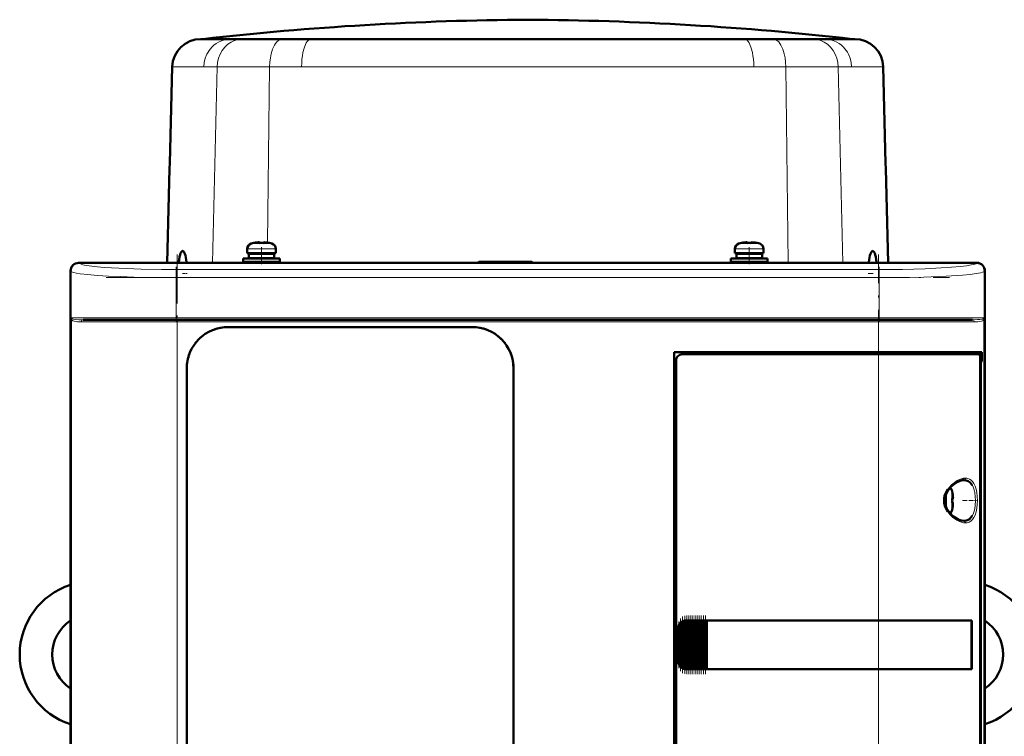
# Model space of a CAD drawing. Extents: x -1351 to 1763, y -1300 to 640.
# Tile 48 of 90: x -3 to 239, y 464 to 640. Entities that reach past the tile are written whole.
import ezdxf

# ---------------------------------------------------------------- set-up
doc = ezdxf.new("R2010")
doc.units = 0
doc.linetypes.add('DASHDOT', pattern=[18.5, 12, -3, 0.5, -3])

msp = doc.modelspace()

# ---------------------------------------------------------------- linework, layer by layer
at = {"color": 7, "lineweight": 50}
for p, q in [((41.68, 635.62), (41.13, 635.62)), ((41.64, 635.62), (41.59, 635.62)), ((121.59, 635.62), (41.64, 635.62)), ((48.52, 635.62), (41.68, 635.62)), ((51.44, 635.62), (48.52, 635.62)), ((53.59, 635.62), (51.44, 635.62)), ((55.36, 635.62), (53.59, 635.62)), ((55.38, 635.62), (55.36, 635.62)), ((61.23, 635.62), (55.38, 635.62)), ((68.26, 635.62), (61.23, 635.62)), ((89.02, 635.62), (68.26, 635.62)), ((93.27, 635.62), (89.02, 635.62)), ((121.59, 635.62), (93.27, 635.62)), ((159.92, 635.62), (121.59, 635.62)), ((137.36, 635.62), (121.59, 635.62)), ((174.93, 635.62), (137.36, 635.62)), ((201.55, 635.62), (159.92, 635.62)), ((181.96, 635.62), (174.93, 635.62)), ((185.64, 635.62), (181.96, 635.62)), ((187.82, 635.62), (185.64, 635.62)), ((187.84, 635.62), (187.82, 635.62)), ((191.74, 635.62), (187.84, 635.62)), ((194.67, 635.62), (191.74, 635.62)), ((199.63, 635.62), (194.67, 635.62)), ((200.25, 635.62), (199.63, 635.62)), ((202.05, 635.62), (200.25, 635.62)), ((201.55, 635.62), (201.59, 635.62)), ((33.51, 605.04), (34.13, 628.8)), ((209.67, 605.04), (209.05, 628.8)), ((33.31, 597.15), (33.48, 603.73)), ((33.48, 603.73), (33.51, 605.04)), ((209.71, 603.73), (209.67, 605.04)), ((209.88, 597.15), (209.71, 603.73)), ((32.87, 580.54), (33.31, 597.15)), ((210.32, 580.54), (209.88, 597.15)), ((52.6, 584.02), (52.6, 582.89)), ((54.18, 585.42), (54.17, 585.43)), ((55.6, 585.42), (55.6, 585.57)), ((56.6, 585.42), (56.6, 585.57)), ((58.03, 585.43), (58.02, 585.42)), ((59.6, 584.02), (59.6, 582.89)), ((172.6, 584.02), (172.6, 582.89)), ((174.18, 585.42), (174.17, 585.43)), ((175.6, 585.42), (175.6, 585.57)), ((176.6, 585.42), (176.6, 585.57)), ((178.03, 585.43), (178.02, 585.42)), ((179.6, 584.02), (179.6, 582.89)), ((36.69, 583.47), (36.7, 583.47)), ((51.6, 581.59), (56.1, 581.59)), ((51.6, 581.59), (51.6, 580.79)), ((56.1, 582.89), (52.6, 582.89)), ((52.95, 582.79), (56.1, 582.79)), ((52.95, 581.69), (52.95, 582.79)), ((52.95, 581.69), (56.1, 581.69)), ((54.1, 582.79), (54.1, 582.89)), ((54.1, 581.59), (54.1, 581.69)), ((56.1, 582.89), (59.6, 582.89)), ((59.25, 582.79), (56.1, 582.79)), ((59.25, 581.69), (56.1, 581.69)), ((56.1, 581.59), (60.6, 581.59)), ((58.1, 582.89), (58.1, 582.79)), ((58.1, 581.69), (58.1, 581.59)), ((59.25, 582.79), (59.25, 581.69)), ((60.6, 581.59), (60.6, 580.79)), ((171.6, 581.59), (176.1, 581.59)), ((171.6, 581.59), (171.6, 580.79)), ((176.1, 582.89), (172.6, 582.89)), ((172.95, 582.79), (176.1, 582.79)), ((172.95, 581.69), (172.95, 582.79)), ((172.95, 581.69), (176.1, 581.69)), ((174.1, 582.79), (174.1, 582.89)), ((174.1, 581.59), (174.1, 581.69)), ((176.1, 582.89), (179.6, 582.89)), ((179.25, 582.79), (176.1, 582.79)), ((179.25, 581.69), (176.1, 581.69)), ((180.6, 581.59), (176.1, 581.59)), ((178.1, 582.89), (178.1, 582.79)), ((178.1, 581.69), (178.1, 581.59)), ((179.25, 582.79), (179.25, 581.69)), ((180.6, 581.59), (180.6, 580.79)), ((206.49, 583.47), (206.49, 583.47)), ((11.1, 580.54), (18.95, 580.54)), ((232.08, 580.51), (11.12, 580.51)), ((18.95, 580.54), (18.96, 580.51)), ((18.95, 580.53), (23.25, 580.53)), ((23.25, 580.54), (120.95, 580.54)), ((23.25, 580.51), (23.25, 580.54)), ((51.6, 580.79), (56.1, 580.79)), ((54.1, 580.54), (54.1, 580.79)), ((56.1, 580.79), (60.6, 580.79)), ((58.1, 580.79), (58.1, 580.54)), ((109.6, 580.79), (109.35, 580.54)), ((122.6, 580.79), (109.6, 580.79)), ((120.95, 580.54), (120.96, 580.51)), ((120.95, 580.53), (125.25, 580.53)), ((122.6, 580.79), (122.86, 580.53)), ((125.25, 580.54), (219.95, 580.54)), ((125.25, 580.51), (125.25, 580.54)), ((171.6, 580.79), (176.1, 580.79)), ((174.1, 580.54), (174.1, 580.79)), ((180.6, 580.79), (176.1, 580.79)), ((178.1, 580.79), (178.1, 580.54)), ((219.95, 580.54), (219.96, 580.51)), ((219.95, 580.53), (224.25, 580.53)), ((224.25, 580.54), (232.1, 580.54)), ((224.25, 580.51), (224.25, 580.54)), ((9.1, 570.69), (9.1, 578.54)), ((9.13, 578.52), (9.13, 394.56)), ((234.07, 394.56), (234.07, 578.52)), ((234.1, 578.54), (234.1, 570.69)), ((9.13, 570.68), (9.1, 570.69)), ((9.11, 566.39), (9.11, 570.69)), ((234.1, 570.69), (234.07, 570.68)), ((234.1, 570.69), (234.1, 566.39)), ((9.1, 490.69), (9.1, 566.39)), ((9.1, 566.39), (9.13, 566.39)), ((12.19, 566.54), (35.31, 566.54)), ((35.31, 566.54), (207.9, 566.54)), ((47.9, 564.74), (107.9, 564.74)), ((47.9, 564.74), (107.9, 564.74)), ((207.9, 566.54), (231.02, 566.54)), ((234.07, 566.39), (234.1, 566.39)), ((234.1, 566.39), (234.1, 492.69)), ((157.6, 414.54), (157.6, 558.54)), ((157.6, 558.54), (207.9, 558.54)), ((207.9, 558.04), (159.6, 558.04)), ((233.31, 558.54), (207.9, 558.54)), ((207.9, 558.04), (232.65, 558.04)), ((233, 558.04), (232.66, 558.04)), ((233, 558.54), (233, 558.04)), ((233.31, 556.24), (233.31, 558.54)), ((158.1, 556.54), (158.1, 416.54)), ((232.94, 416), (232.94, 557.07)), ((232.94, 556.24), (233.31, 556.24)), ((232.94, 556.2), (233.07, 556.2)), ((233.31, 556.24), (233.07, 556.2)), ((233.07, 556.2), (233.07, 416.87)), ((37.7, 418.54), (37.7, 554.54)), ((118.1, 554.54), (118.1, 418.54)), ((118.1, 554.54), (118.1, 418.54)), ((226.07, 523.96), (226.08, 523.97)), ((226.22, 522.54), (226.07, 522.54)), ((226.22, 521.54), (226.07, 521.54)), ((226.08, 520.11), (226.07, 520.12)), ((159.11, 491.8), (159.27, 491.97)), ((159.48, 480.91), (159.48, 492.16)), ((159.62, 492.24), (159.78, 492.33)), ((159.99, 480.65), (159.99, 492.43)), ((160.13, 492.47), (160.29, 492.5)), ((160.5, 492.53), (160.64, 492.54)), ((160.5, 480.54), (160.5, 492.53)), ((160.67, 492.54), (160.61, 492.54)), ((160.67, 492.54), (160.64, 492.54)), ((160.67, 492.54), (160.8, 492.54)), ((161.01, 492.54), (160.8, 492.54)), ((161.01, 480.54), (161.01, 492.54)), ((161.15, 492.54), (161.01, 492.54)), ((161.15, 492.54), (161.23, 492.54)), ((161.23, 492.54), (161.31, 492.54)), ((161.52, 492.54), (161.31, 492.54)), ((161.52, 480.54), (161.52, 492.54)), ((161.66, 492.54), (161.52, 492.54)), ((161.66, 492.54), (161.74, 492.54)), ((161.74, 492.54), (161.82, 492.54)), ((162.03, 492.54), (161.82, 492.54)), ((162.03, 480.54), (162.03, 492.54)), ((162.17, 492.54), (162.03, 492.54)), ((162.17, 492.54), (162.25, 492.54)), ((162.25, 492.54), (162.33, 492.54)), ((162.54, 492.54), (162.33, 492.54)), ((162.54, 480.54), (162.54, 492.54)), ((162.68, 492.54), (162.54, 492.54)), ((162.68, 492.54), (162.76, 492.54)), ((162.76, 492.54), (162.84, 492.54)), ((163.05, 492.54), (162.84, 492.54)), ((163.05, 480.54), (163.05, 492.54)), ((163.19, 492.54), (163.05, 492.54)), ((163.19, 492.54), (163.27, 492.54)), ((163.27, 492.54), (163.35, 492.54)), ((163.56, 492.54), (163.35, 492.54)), ((163.56, 480.54), (163.56, 492.54)), ((163.7, 492.54), (163.56, 492.54)), ((163.7, 492.54), (163.78, 492.54)), ((163.78, 492.54), (163.86, 492.54)), ((164.07, 492.54), (163.86, 492.54)), ((164.07, 480.54), (164.07, 492.54)), ((164.21, 492.54), (164.07, 492.54)), ((164.21, 492.54), (164.29, 492.54)), ((164.29, 492.54), (164.37, 492.54)), ((164.58, 492.54), (164.37, 492.54)), ((164.58, 480.54), (164.58, 492.54)), ((164.72, 492.54), (164.58, 492.54)), ((164.72, 492.54), (164.8, 492.54)), ((164.8, 492.54), (164.88, 492.54)), ((165.09, 492.54), (164.88, 492.54)), ((165.09, 480.54), (165.09, 492.54)), ((165.23, 492.54), (165.09, 492.54)), ((165.23, 492.54), (165.31, 492.54)), ((165.31, 492.54), (165.39, 492.54)), ((165.56, 492.54), (165.39, 492.54)), ((165.56, 492.54), (165.56, 480.54)), ((165.6, 492.54), (165.56, 492.54)), ((165.6, 492.54), (207.9, 492.54)), ((165.63, 492.51), (165.6, 492.54)), ((165.63, 492.51), (207.9, 492.51)), ((165.63, 480.56), (165.63, 492.51)), ((165.63, 492.51), (207.9, 492.51)), ((230.89, 492.54), (207.9, 492.54)), ((209.87, 492.51), (207.9, 492.51)), ((209.85, 492.51), (207.9, 492.51)), ((214.27, 492.51), (209.85, 492.51)), ((216.96, 492.51), (214.27, 492.51)), ((224.55, 492.51), (217.62, 492.51)), ((230.89, 492.54), (230.57, 492.49)), ((230.82, 480.59), (230.82, 492.48)), ((230.89, 492.54), (230.89, 480.54)), ((234.1, 492.69), (234.07, 492.68)), ((234.1, 492.69), (234.1, 488.39)), ((9.13, 490.68), (9.1, 490.69)), ((9.11, 486.39), (9.11, 490.69)), ((158.6, 482.54), (158.6, 490.54)), ((158.97, 481.45), (158.97, 491.63)), ((234.07, 488.39), (234.1, 488.39)), ((234.1, 488.39), (234.1, 406.69)), ((9.1, 406.69), (9.1, 486.39)), ((9.1, 486.39), (9.13, 486.39)), ((159.27, 481.11), (159.11, 481.28)), ((159.78, 480.75), (159.62, 480.83)), ((160.29, 480.58), (160.13, 480.61)), ((160.64, 480.54), (160.5, 480.54)), ((160.67, 480.54), (160.61, 480.54)), ((160.64, 480.54), (160.67, 480.54)), ((160.67, 480.54), (160.8, 480.54)), ((161.01, 480.54), (160.8, 480.54)), ((161.15, 480.54), (161.01, 480.54)), ((161.15, 480.54), (161.23, 480.54)), ((161.23, 480.54), (161.31, 480.54)), ((161.52, 480.54), (161.31, 480.54)), ((161.66, 480.54), (161.52, 480.54)), ((161.66, 480.54), (161.74, 480.54)), ((161.74, 480.54), (161.82, 480.54)), ((162.03, 480.54), (161.82, 480.54)), ((162.17, 480.54), (162.03, 480.54)), ((162.17, 480.54), (162.25, 480.54)), ((162.25, 480.54), (162.33, 480.54)), ((162.54, 480.54), (162.33, 480.54)), ((162.68, 480.54), (162.54, 480.54)), ((162.68, 480.54), (162.76, 480.54)), ((162.76, 480.54), (162.84, 480.54)), ((163.05, 480.54), (162.84, 480.54)), ((163.19, 480.54), (163.05, 480.54)), ((163.19, 480.54), (163.27, 480.54)), ((163.27, 480.54), (163.35, 480.54)), ((163.56, 480.54), (163.35, 480.54)), ((163.7, 480.54), (163.56, 480.54)), ((163.7, 480.54), (163.78, 480.54)), ((163.78, 480.54), (163.86, 480.54)), ((164.07, 480.54), (163.86, 480.54)), ((164.21, 480.54), (164.07, 480.54)), ((164.21, 480.54), (164.29, 480.54)), ((164.29, 480.54), (164.37, 480.54)), ((164.58, 480.54), (164.37, 480.54)), ((164.72, 480.54), (164.58, 480.54)), ((164.72, 480.54), (164.8, 480.54)), ((164.8, 480.54), (164.88, 480.54)), ((165.09, 480.54), (164.88, 480.54)), ((165.23, 480.54), (165.09, 480.54)), ((165.23, 480.54), (165.31, 480.54)), ((165.31, 480.54), (165.39, 480.54)), ((165.56, 480.54), (165.39, 480.54)), ((165.56, 480.54), (165.6, 480.54)), ((165.6, 480.54), (165.63, 480.56)), ((207.9, 480.54), (165.6, 480.54)), ((165.63, 480.56), (207.9, 480.56)), ((207.9, 480.56), (209.87, 480.56)), ((230.89, 480.54), (207.9, 480.54)), ((209.85, 480.56), (213.63, 480.56)), ((214.27, 480.57), (216.96, 480.57)), ((216.96, 480.57), (217.13, 480.57)), ((230.89, 480.54), (230.57, 480.59))]:
    msp.add_line(p, q, dxfattribs=at)
at = {"color": 7, "linetype": 'DASHDOT', "lineweight": 18, "ltscale": 0.000109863}
msp.add_line((121.59, 635.62), (121.59, 635.62), dxfattribs=at)
at = {"color": 7, "lineweight": 18}
for p, q in [((34.7, 628.8), (34.13, 628.8)), ((41.91, 628.8), (34.7, 628.8)), ((45.18, 628.8), (41.91, 628.8)), ((44.06, 580.54), (45.18, 628.8)), ((50.42, 628.8), (45.18, 628.8)), ((50.47, 628.8), (50.42, 628.8)), ((58.1, 628.8), (50.47, 628.8)), ((58.1, 628.8), (57.59, 585.5)), ((65.96, 628.8), (58.1, 628.8)), ((121.59, 628.8), (65.96, 628.8)), ((137.84, 628.8), (121.59, 628.8)), ((177.23, 628.8), (137.84, 628.8)), ((185.09, 628.8), (177.23, 628.8)), ((192.77, 628.8), (185.09, 628.8)), ((185.09, 628.8), (185.66, 580.54)), ((192.82, 628.8), (192.77, 628.8)), ((198, 628.8), (192.82, 628.8)), ((201.28, 628.8), (198, 628.8)), ((198, 628.8), (199.13, 580.54)), ((209.05, 628.8), (201.28, 628.8)), ((52.6, 584.02), (56.07, 584.02)), ((53.53, 585.26), (56.08, 585.26)), ((56.07, 584.02), (56.1, 584.02)), ((56.08, 585.26), (56.1, 585.26)), ((56.1, 585.26), (58.67, 585.26)), ((56.1, 584.02), (59.6, 584.02)), ((172.6, 584.02), (176.07, 584.02)), ((173.53, 585.26), (176.08, 585.26)), ((176.07, 584.02), (176.1, 584.02)), ((176.08, 585.26), (176.1, 585.26)), ((176.1, 585.26), (178.67, 585.26)), ((176.1, 584.02), (179.6, 584.02)), ((11.12, 580.51), (11.19, 580.45)), ((232.01, 580.45), (232.08, 580.51)), ((9.19, 578.45), (9.13, 578.52)), ((9.19, 567.04), (9.19, 578.45)), ((35.13, 578.89), (208.07, 578.89)), ((35.13, 578.89), (35.13, 576.89)), ((35.13, 576.89), (35.13, 567.04)), ((208.07, 576.89), (35.13, 576.89)), ((208.07, 578.89), (208.07, 576.89)), ((208.07, 576.89), (208.07, 567.04)), ((234.07, 578.52), (234.01, 578.45)), ((234.01, 578.45), (234.01, 567.04)), ((35.13, 567.04), (9.19, 567.04)), ((35.13, 567.04), (208.07, 567.04)), ((35.13, 566.54), (35.13, 567.04)), ((225.79, 567.04), (208.07, 567.04)), ((208.07, 566.54), (208.07, 567.04)), ((234.01, 567.04), (225.79, 567.04)), ((9.37, 566.56), (9.37, 406.52)), ((11.73, 566.04), (35.31, 566.04)), ((35.31, 566.04), (35.31, 566.54)), ((207.9, 566.04), (35.31, 566.04)), ((35.31, 566.04), (35.31, 407.04)), ((207.9, 566.54), (207.9, 566.04)), ((207.9, 558.54), (207.9, 566.04)), ((207.9, 566.04), (231.47, 566.04)), ((233.84, 406.52), (233.84, 566.56)), ((207.9, 558.54), (207.9, 558.04)), ((207.9, 492.54), (207.9, 558.04)), ((228.87, 527.04), (228.91, 527.04)), ((230.96, 525.81), (231, 525.73)), ((224.67, 523.9), (224.67, 522.07)), ((225.92, 524.61), (225.92, 522.06)), ((224.67, 522.07), (224.67, 522.04)), ((224.67, 522.04), (224.67, 520.17)), ((225.92, 522.06), (225.92, 522.04)), ((225.92, 522.04), (225.92, 519.47)), ((228.92, 517.04), (228.87, 517.04)), ((231, 518.35), (230.96, 518.28)), ((159.27, 481.11), (159.27, 491.97)), ((159.62, 480.83), (159.62, 492.24)), ((159.78, 492.33), (159.78, 480.75)), ((160.13, 480.61), (160.13, 492.47)), ((160.29, 492.5), (160.29, 480.58)), ((160.64, 492.54), (160.64, 480.54)), ((160.8, 480.54), (160.8, 492.54)), ((161.15, 492.54), (161.15, 480.54)), ((161.31, 492.54), (161.31, 480.54)), ((161.66, 492.54), (161.66, 480.54)), ((161.82, 492.54), (161.82, 480.54)), ((162.17, 492.54), (162.17, 480.54)), ((162.33, 492.54), (162.33, 480.54)), ((162.68, 492.54), (162.68, 480.54)), ((162.84, 480.54), (162.84, 492.54)), ((163.19, 492.54), (163.19, 480.54)), ((163.35, 492.54), (163.35, 480.54)), ((163.7, 492.54), (163.7, 480.54)), ((163.86, 492.54), (163.86, 480.54)), ((164.21, 492.54), (164.21, 480.54)), ((164.37, 480.54), (164.37, 492.54)), ((164.72, 492.54), (164.72, 480.54)), ((164.88, 492.54), (164.88, 480.54)), ((165.23, 480.54), (165.23, 492.54)), ((165.39, 492.54), (165.39, 480.54)), ((207.9, 492.51), (207.9, 492.54)), ((207.9, 492.51), (207.9, 480.56)), ((158.65, 490.54), (158.6, 490.54)), ((158.65, 490.54), (158.65, 482.54)), ((158.82, 481.74), (158.82, 491.33)), ((159.11, 491.8), (159.11, 481.28)), ((158.65, 482.54), (158.6, 482.54)), ((207.9, 480.54), (207.9, 480.56)), ((207.9, 415.04), (207.9, 480.54))]:
    msp.add_line(p, q, dxfattribs=at)
at = {"color": 7, "linetype": 'DASHDOT', "lineweight": 18, "ltscale": 0.000784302}
for p, q in [((55.1, 585.57), (55.1, 585.6)), ((175.1, 585.57), (175.1, 585.6))]:
    msp.add_line(p, q, dxfattribs=at)
at = {"color": 7, "linetype": 'DASHDOT', "lineweight": 18, "ltscale": 0.10437}
for p, q in [((56.1, 584.37), (56.1, 580.19)), ((176.1, 584.37), (176.1, 580.19))]:
    msp.add_line(p, q, dxfattribs=at)
at = {"color": 7, "linetype": 'DASHDOT', "lineweight": 18, "ltscale": 0.000927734}
for p, q in [((57.1, 585.57), (57.1, 585.6)), ((177.1, 585.57), (177.1, 585.6))]:
    msp.add_line(p, q, dxfattribs=at)
at = {"color": 7, "linetype": 'DASHDOT', "lineweight": 18}
for p, q in [((35.31, 582.56), (35.31, 390.51)), ((207.9, 390.51), (207.9, 582.56)), ((17.84, 576.89), (225.37, 576.89)), ((225.37, 567.04), (17.84, 567.04)), ((18.05, 566.04), (225.16, 566.04))]:
    msp.add_line(p, q, dxfattribs=at)
at = {"color": 7, "linetype": 'DASHDOT', "lineweight": 18, "ltscale": 0.342407}
for p, q in [((35.13, 579.59), (35.13, 565.9)), ((208.07, 579.59), (208.07, 565.9))]:
    msp.add_line(p, q, dxfattribs=at)
at = {"color": 7, "linetype": 'DASHDOT', "lineweight": 18, "ltscale": 0.029623}
msp.add_line((37.79, 577.94), (36.6, 577.94), dxfattribs=at)
at = {"color": 7, "linetype": 'DASHDOT', "lineweight": 18, "ltscale": 0.029608}
msp.add_line((205.4, 577.94), (206.58, 577.94), dxfattribs=at)
at = {"color": 7, "linetype": 'DASHDOT', "lineweight": 18, "ltscale": 0.000942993}
msp.add_line((226.22, 523.04), (226.26, 523.04), dxfattribs=at)
at = {"color": 7, "linetype": 'DASHDOT', "lineweight": 18, "ltscale": 0.000793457}
msp.add_line((226.22, 521.04), (226.25, 521.04), dxfattribs=at)
at = {"color": 7, "linetype": 'DASHDOT', "lineweight": 18, "ltscale": 0.08656}
msp.add_line((228.59, 522.04), (232.05, 522.04), dxfattribs=at)
at = {"color": 7, "linetype": 'DASHDOT', "lineweight": 18, "ltscale": 0.287631}
msp.add_line((158.75, 480.79), (158.75, 492.29), dxfattribs=at)
at = {"color": 7, "linetype": 'DASHDOT', "lineweight": 18, "ltscale": 0.325662}
msp.add_line((159.2, 480.03), (159.2, 493.05), dxfattribs=at)
at = {"color": 7, "linetype": 'DASHDOT', "lineweight": 18, "ltscale": 0.347391}
msp.add_line((159.71, 479.59), (159.71, 493.49), dxfattribs=at)
at = {"color": 7, "linetype": 'DASHDOT', "lineweight": 18, "ltscale": 0.357764}
msp.add_line((160.22, 479.38), (160.22, 493.69), dxfattribs=at)
at = {"color": 7, "linetype": 'DASHDOT', "lineweight": 18, "ltscale": 0.360001}
for p, q in [((160.73, 479.34), (160.73, 493.74)), ((161.24, 479.34), (161.24, 493.74)), ((161.75, 479.34), (161.75, 493.74)), ((162.26, 479.34), (162.26, 493.74)), ((162.77, 479.34), (162.77, 493.74)), ((163.28, 479.34), (163.28, 493.74)), ((163.79, 479.34), (163.79, 493.74)), ((164.3, 479.34), (164.3, 493.74)), ((164.81, 479.34), (164.81, 493.74)), ((165.31, 479.34), (165.31, 493.74))]:
    msp.add_line(p, q, dxfattribs=at)
at = {"color": 7, "lineweight": 18}
for points in [[(48.52, 635.62), (47.75, 635.57), (46.99, 635.43), (46.26, 635.2), (45.55, 634.88), (44.96, 634.52), (44.4, 634.1), (43.89, 633.62), (43.54, 633.23), (43.22, 632.81), (42.93, 632.36), (42.67, 631.89), (42.27, 630.91), (42.01, 629.87), (41.91, 628.8)], [(51.44, 635.62), (50.71, 635.57), (50, 635.43), (49.3, 635.2), (48.64, 634.88), (48.21, 634.62), (47.81, 634.32), (47.42, 633.98), (47.06, 633.62), (46.42, 632.81), (45.91, 631.9), (45.53, 630.91), (45.28, 629.87), (45.18, 628.8)], [(61.23, 635.62), (60.98, 635.6), (60.74, 635.54), (60.5, 635.43), (60.27, 635.29), (59.83, 634.89), (59.55, 634.53), (59.29, 634.12), (59.04, 633.63), (58.82, 633.09), (58.48, 631.97), (58.27, 630.95), (58.15, 629.89), (58.1, 628.8)], [(68.26, 635.62), (67.94, 635.55), (67.63, 635.36), (67.34, 635.04), (67.12, 634.7), (66.91, 634.3), (66.57, 633.36), (66.3, 632.3), (66.16, 631.48), (66.05, 630.64), (65.99, 629.73), (65.96, 628.8)], [(174.93, 635.62), (175.25, 635.55), (175.56, 635.36), (175.85, 635.04), (176.07, 634.7), (176.27, 634.3), (176.62, 633.36), (176.89, 632.3), (177.03, 631.48), (177.13, 630.64), (177.2, 629.73), (177.23, 628.8)], [(181.96, 635.62), (182.21, 635.6), (182.45, 635.54), (182.69, 635.43), (182.92, 635.29), (183.36, 634.89), (183.64, 634.53), (183.9, 634.12), (184.15, 633.63), (184.37, 633.09), (184.71, 631.97), (184.91, 630.95), (185.04, 629.89), (185.09, 628.8)], [(191.74, 635.62), (192.47, 635.57), (193.19, 635.43), (193.88, 635.2), (194.55, 634.88), (194.98, 634.62), (195.38, 634.32), (195.77, 633.98), (196.13, 633.62), (196.76, 632.81), (197.27, 631.9), (197.66, 630.91), (197.9, 629.87), (198, 628.8)], [(194.67, 635.62), (195.44, 635.57), (196.19, 635.43), (196.93, 635.2), (197.63, 634.88), (198.23, 634.52), (198.79, 634.1), (199.3, 633.62), (199.65, 633.23), (199.97, 632.81), (200.26, 632.36), (200.51, 631.89), (200.92, 630.91), (201.17, 629.87), (201.28, 628.8)], [(35.13, 578.89), (31.47, 578.91), (26.47, 579), (21.01, 579.21), (17.37, 579.43), (15.73, 579.58), (13.68, 579.81), (12.96, 579.92), (12.14, 580.08), (11.72, 580.19), (11.33, 580.35), (11.19, 580.45)], [(208.07, 578.89), (213.85, 578.94), (219.36, 579.08), (223.3, 579.27), (225.9, 579.44), (228.09, 579.64), (229.58, 579.82), (230.72, 580.01), (231.39, 580.17), (231.84, 580.33), (232.01, 580.45)], [(35.13, 576.89), (28.1, 576.95), (24.71, 577.03), (21.45, 577.14), (18.41, 577.28), (15.64, 577.46), (13.37, 577.65), (11.51, 577.87), (10.54, 578.02), (9.8, 578.19), (9.33, 578.36), (9.19, 578.45)], [(234.01, 578.45), (233.83, 578.34), (233.53, 578.23), (233.12, 578.12), (231.97, 577.91), (230.45, 577.71), (228.59, 577.54), (224.59, 577.27), (219.1, 577.05), (215.52, 576.96), (208.07, 576.89)], [(12.19, 566.54), (11.18, 566.55), (10.38, 566.59), (9.77, 566.67), (9.56, 566.73), (9.43, 566.8)], [(9.98, 566.16), (9.67, 566.27), (9.55, 566.34)], [(11.73, 566.04), (10.83, 566.06), (10.45, 566.09), (9.98, 566.16)], [(233.77, 566.8), (233.49, 566.68), (232.87, 566.59), (232.24, 566.56), (231.02, 566.54)], [(233.22, 566.16), (232.75, 566.09), (232.37, 566.06), (231.47, 566.04)], [(233.66, 566.34), (233.54, 566.27), (233.22, 566.16)], [(224.94, 524.8), (225.38, 525.37), (225.89, 525.91), (226.17, 526.16), (226.95, 526.74), (227.29, 526.95), (227.84, 527.21)], [(229.29, 527.54), (229.61, 527.52), (229.92, 527.46), (230.32, 527.3), (230.7, 527.06), (231.03, 526.73), (231.38, 526.24)], [(231.38, 526.24), (231.68, 525.6), (231.91, 524.85), (232.08, 523.99), (232.19, 523.05), (232.23, 522.08), (232.19, 521.1), (232.09, 520.15), (231.92, 519.26), (231.68, 518.48), (231.38, 517.83)], [(231, 525.73), (231.26, 525.19), (231.51, 524.35), (231.59, 523.98), (231.71, 523.05), (231.76, 522.04)], [(231.76, 522.04), (231.69, 520.83), (231.58, 520.05), (231.5, 519.68), (231.28, 518.95), (231, 518.35)], [(231.38, 517.83), (231.04, 517.35), (230.65, 516.98), (230.22, 516.72), (229.76, 516.58), (229.29, 516.54)]]:
    msp.add_lwpolyline(points, dxfattribs=at)
at = {"color": 7, "lineweight": 50}
for points in [[(55.6, 585.57), (55.6, 585.57), (55.6, 585.58), (55.59, 585.58), (55.57, 585.58), (55.52, 585.59), (55.38, 585.59), (55.1, 585.57)], [(55.6, 585.57), (55.6, 585.57), (55.6, 585.58), (55.59, 585.58), (55.55, 585.59)], [(56.6, 585.57), (56.6, 585.57), (56.61, 585.58), (56.61, 585.58), (56.63, 585.58), (56.69, 585.59), (57.1, 585.57)], [(175.6, 585.57), (175.6, 585.57), (175.6, 585.58), (175.59, 585.58), (175.57, 585.58), (175.52, 585.59), (175.38, 585.59), (175.1, 585.57)], [(175.6, 585.57), (175.6, 585.57), (175.6, 585.58), (175.59, 585.58), (175.55, 585.59)], [(176.6, 585.57), (176.6, 585.57), (176.61, 585.58), (176.61, 585.58), (176.63, 585.58), (176.69, 585.59), (177.1, 585.57)], [(35.71, 580.54), (35.81, 581.29), (35.94, 581.98), (36.06, 582.47), (36.2, 582.89), (36.35, 583.2), (36.46, 583.35), (36.58, 583.44), (36.69, 583.47)], [(36.7, 583.47), (36.83, 583.44), (36.95, 583.33), (37.1, 583.1), (37.24, 582.78), (37.37, 582.37), (37.49, 581.88), (37.67, 580.74), (37.69, 580.54)], [(206.49, 583.47), (206.36, 583.44), (206.24, 583.33), (206.09, 583.1), (205.95, 582.78), (205.81, 582.37), (205.7, 581.88), (205.52, 580.74), (205.5, 580.54)], [(207.47, 580.54), (207.37, 581.29), (207.25, 581.98), (207.12, 582.47), (206.99, 582.89), (206.83, 583.2), (206.72, 583.35), (206.61, 583.44), (206.49, 583.47)], [(232.94, 557.07), (232.91, 557.51), (232.82, 557.87), (232.74, 558), (232.7, 558.03), (232.65, 558.04)], [(225.2, 524.76), (225.8, 525.46), (226.54, 526.1), (227.3, 526.58), (228, 526.89), (228.58, 527.02), (228.87, 527.04)], [(228.91, 527.04), (229.47, 526.97), (229.99, 526.77), (230.45, 526.44), (230.72, 526.15), (230.96, 525.81)], [(224.94, 519.28), (224.53, 519.98), (224.23, 520.72), (224.06, 521.48), (224.03, 522.05), (224.07, 522.62), (224.18, 523.18), (224.36, 523.74), (224.62, 524.28), (224.94, 524.8)], [(225.2, 519.31), (224.75, 520.01), (224.46, 520.68), (224.27, 521.42), (224.22, 522.16), (224.31, 522.89), (224.56, 523.66), (224.97, 524.42), (225.2, 524.76)], [(226.22, 523.04), (226.25, 522.71), (226.24, 522.59), (226.24, 522.56), (226.23, 522.54), (226.23, 522.54), (226.23, 522.54), (226.22, 522.54)], [(226.24, 522.75), (226.24, 522.57), (226.23, 522.55), (226.23, 522.54), (226.23, 522.54), (226.23, 522.54), (226.22, 522.54)], [(226.24, 521.32), (226.24, 521.47), (226.24, 521.52), (226.23, 521.53), (226.23, 521.54), (226.22, 521.54), (226.22, 521.54)], [(226.22, 521.04), (226.24, 521.23), (226.24, 521.47), (226.24, 521.52), (226.23, 521.53), (226.23, 521.54), (226.22, 521.54), (226.22, 521.54)], [(228.87, 517.04), (228.32, 517.1), (227.69, 517.31), (226.99, 517.67), (226.24, 518.22), (225.53, 518.91), (225.2, 519.31)], [(230.96, 518.28), (230.64, 517.83), (230.27, 517.48), (229.85, 517.24), (229.52, 517.12), (228.92, 517.04)], [(230.82, 492.48), (220.13, 492.51), (209.87, 492.51)], [(209.87, 480.56), (228.23, 480.58), (230.82, 480.59)]]:
    msp.add_lwpolyline(points, dxfattribs=at)
for centre, radius, start, end in [((126.39, -115.03), 755.42, 90.36381, 96.44138), ((116.8, -115.03), 755.42, 83.55862, 89.63619), ((41.13, 628.62), 7, 89.9987, 178.5013), ((202.05, 628.62), 7, 1.4987, 90.0013), ((53.9, 584.02), 1.3, 106.6015, 180), ((56.1, 576.64), 9, 102.3778, 106.6015), ((56.1, 576.64), 8.99, 96.3897, 102.3492), ((56.1, 576.64), 8.99, 96.3893, 102.3497), ((55.54, 581.79), 3.8, 92.2846, 96.5812), ((56.1, 575.53), 9.9, 89.9998, 92.8943), ((56.1, 575.53), 9.9, 89.9998, 92.8943), ((56.1, 575.53), 9.9, 87.106, 89.9999), ((56.1, 575.53), 9.9, 87.106, 89.9999), ((56.65, 581.55), 4.04, 83.5188, 86.8258), ((56.1, 576.64), 8.99, 77.6503, 83.6107), ((56.1, 576.64), 8.99, 77.6503, 83.6107), ((56.1, 576.64), 9, 73.3984, 77.6222), ((58.3, 584.02), 1.3, 0, 73.3984), ((173.9, 584.02), 1.3, 106.6015, 180), ((176.1, 576.64), 9, 102.3778, 106.6015), ((176.1, 576.64), 8.99, 96.3897, 102.3492), ((176.1, 576.64), 8.99, 96.3893, 102.3497), ((175.54, 581.79), 3.8, 92.2846, 96.5812), ((176.1, 575.53), 9.9, 89.9998, 92.8943), ((176.1, 575.53), 9.9, 89.9998, 92.8943), ((176.1, 575.53), 9.9, 87.106, 89.9999), ((176.1, 575.53), 9.9, 87.106, 89.9999), ((176.65, 581.55), 4.04, 83.5188, 86.8258), ((176.1, 576.64), 8.99, 77.6503, 83.6107), ((176.1, 576.64), 8.99, 77.6503, 83.6107), ((176.1, 576.64), 9, 73.3984, 77.6222), ((178.3, 584.02), 1.3, 0, 73.3984), ((232.1, 578.54), 2, 0.0019, 89.9981), ((47.9, 554.54), 10.2, 89.9994, 180.0006), ((47.9, 554.54), 10.2, 89.9964, 110.6188), ((107.9, 554.54), 10.2, 359.9994, 90.0006), ((107.9, 554.54), 10.2, 68.5862, 90.0017), ((47.91, 554.53), 10.21, 127.3888, 142.5021), ((107.9, 554.53), 10.21, 37.3869, 52.5005), ((108.22, 554.85), 9.75, 45.2709, 47.7994), ((108.22, 554.85), 9.76, 42.0197, 44.7188), ((47.92, 554.54), 10.21, 158.5916, 179.9845), ((47.9, 554.54), 10.2, 158.5851, 180.0015), ((107.9, 554.54), 10.2, 359.9966, 20.6205), ((231.39, 564.8), 6.95, 281.3026, 283.4013), ((224.67, 524.24), 1.3, 16.6015, 47.3449), ((217.29, 522.04), 9, 12.3778, 16.6016), ((217.29, 522.04), 8.99, 6.3893, 12.3497), ((217.29, 522.04), 8.99, 6.3893, 12.3497), ((216.18, 522.04), 9.9, 357.106, 2.8938), ((216.18, 522.04), 9.9, 357.1058, 2.8956), ((217.29, 522.04), 8.99, 347.6508, 353.6103), ((217.29, 522.04), 8.99, 347.6503, 353.6107), ((224.67, 519.84), 1.3, 312.6467, 343.3985), ((217.29, 522.04), 9, 343.3984, 347.6222), ((14.59, 484.14), 18, 107.7639, 252.2361), ((228.59, 484.14), 18, 287.8193, 72.1807), ((14.59, 484.14), 10, 123.3093, 236.6899), ((160.64, 490.67), 1.89, 127.9225, 136.7729), ((160.73, 490.17), 2.35, 118.0492, 122.0459), ((160.62, 490.77), 1.77, 110.7187, 118.3943), ((160.73, 489.99), 2.55, 103.6061, 106.9099), ((160.64, 490.83), 1.71, 94.6829, 101.9834), ((228.59, 484.14), 10, 303.4239, 56.612), ((160.76, 490.49), 2.11, 167.8165, 178.6973), ((161.04, 490.43), 2.4, 157.7792, 167.7124), ((160.74, 490.57), 2.06, 148.9704, 158.2673), ((160.6, 490.41), 2.04, 136.9534, 143.1617), ((160.74, 482.58), 2.09, 181.2163, 192.2146), ((161.12, 482.68), 2.48, 192.5872, 202.1762), ((160.74, 482.51), 2.06, 201.7327, 211.0296), ((160.6, 482.67), 2.04, 216.8383, 223.0466), ((160.64, 482.41), 1.89, 223.2271, 232.0775), ((160.73, 482.9), 2.35, 237.9541, 241.9508), ((160.62, 482.31), 1.77, 241.6057, 249.2813), ((160.73, 483.09), 2.55, 253.0901, 256.3939), ((160.64, 482.25), 1.71, 258.0166, 265.3171)]:
    msp.add_arc(centre, radius, start, end, dxfattribs=at)
at = {"color": 7, "lineweight": 18}
for centre, radius, start, end in [((10.08, 567.69), 1.1, 216.3283, 234.0516), ((23.6, 572), 15.24, 198.9989, 200.9203), ((233.12, 567.69), 1.1, 305.9492, 323.6704), ((219.6, 572), 15.24, 339.0796, 341.0014), ((9.86, 566.55), 0.492, 149.8643, 179.2151), ((9.85, 566.76), 0.523, 202.7294, 234.4166), ((12.26, 566.04), 0.528, 138.5071, 180.4704), ((12.19, 566.11), 0.433, 90.6331, 138.6703), ((231.01, 566.11), 0.433, 41.3408, 89.3623), ((230.94, 566.04), 0.527, 359.5047, 41.4709), ((233.35, 566.76), 0.523, 305.573, 337.2571), ((233.34, 566.55), 0.492, 0.8497, 30.1599), ((229.49, 523.4), 4.15, 98.6386, 113.4614), ((229.25, 525.06), 2.48, 89.2584, 98.9171), ((228.69, 527.54), 0.598, 344.1695, 0.0866), ((230.53, 523.09), 6.77, 214.3253, 230.1489), ((230.55, 522.98), 6.7, 229.3786, 239.5375), ((229.91, 521.8), 5.35, 239.0877, 247.246), ((229.49, 520.67), 4.15, 246.5349, 261.3679), ((229.25, 519.02), 2.48, 261.0814, 270.7341), ((228.69, 516.54), 0.598, 359.9243, 15.8332)]:
    msp.add_arc(centre, radius, start, end, dxfattribs=at)
at = {"color": 7, "lineweight": 50}
for centre, major_axis, ratio, start_param, end_param in [((11.1, 578.54), (-1.41, -1.41), 0.999973, 3.927013, 5.497782), ((11.13, 578.51), (1.42, -1.42), 0.995146, 2.358627, 3.924558), ((232.07, 578.51), (1.42, 1.42), 0.995146, 5.50022, 7.06615), ((159.6, 556.54), (1.06, -1.06), 0.997265, 2.357564, 3.925621), ((159.6, 556.54), (1.06, -1.06), 0.997265, 2.357564, 3.925621), ((160.61, 490.54), (-2.01, 0), 0.996195, 4.712389, 6.283185), ((160.61, 482.54), (2.01, 0), 0.996195, 3.141593, 4.712389)]:
    msp.add_ellipse(centre, major_axis=major_axis, ratio=ratio, start_param=start_param, end_param=end_param, dxfattribs=at)
at = {"color": 7, "lineweight": 18}
for centre, major_axis, ratio, start_param, end_param in [((11.19, 578.45), (-1.41, -1.41), 0.995146, 3.929423, 5.495354), ((232.01, 578.45), (1.41, -1.41), 0.995146, 0.787831, 2.353761), ((228.87, 527.54), (0, -0.5), 0.82263, 6.282749, 7.519795), ((228.87, 516.54), (0, -0.5), 0.822609, 1.904908, 3.141914)]:
    msp.add_ellipse(centre, major_axis=major_axis, ratio=ratio, start_param=start_param, end_param=end_param, dxfattribs=at)

doc.saveas('drawing.dxf')
